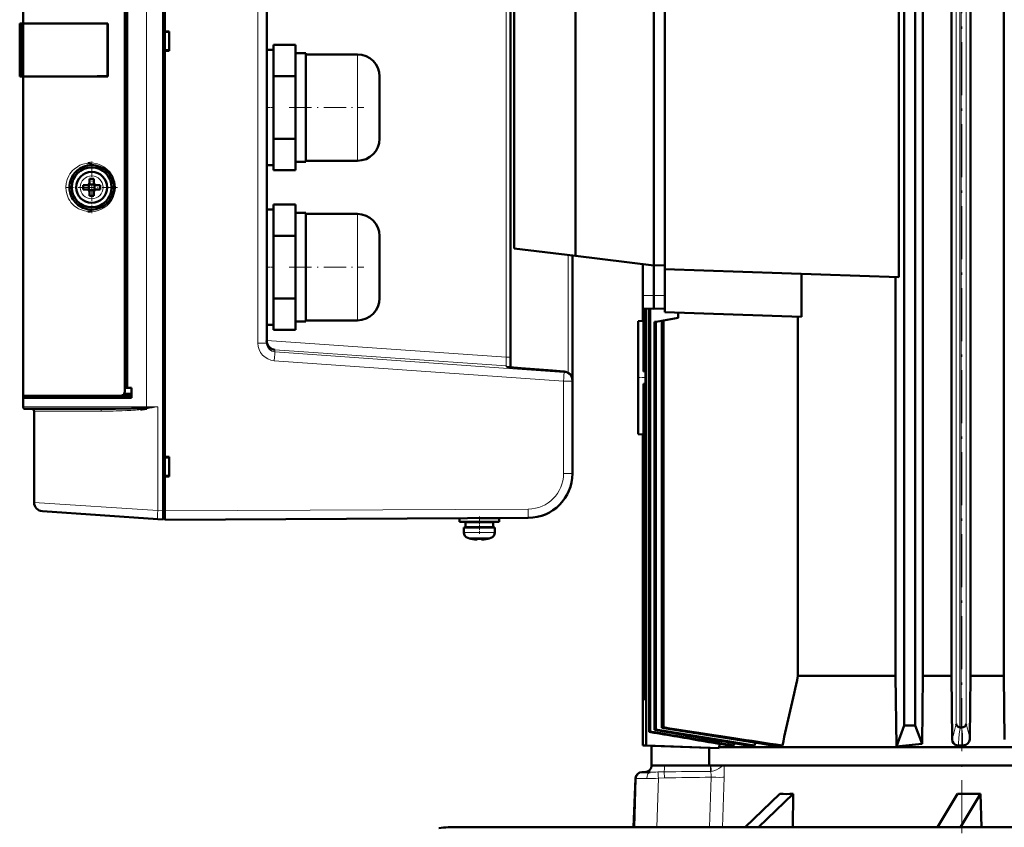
# Model space of a CAD drawing. Extents: x -1976 to 2357, y -1877 to 748.
# Tile 9 of 61: x -1726 to -1504, y 396 to 579. Entities that reach past the tile are written whole.
import ezdxf

# ---------------------------------------------------------------- set-up
doc = ezdxf.new("R2010")
doc.units = 0
doc.linetypes.add('DASHDOT', pattern=[18.5, 12, -3, 0.5, -3])

msp = doc.modelspace()

# ---------------------------------------------------------------- linework, layer by layer
at = {"color": 7, "linetype": 'DASHDOT', "lineweight": 18}
msp.add_line((-1513.17, 394.98), (-1513.17, 680.19), dxfattribs=at)
at = {"color": 7, "lineweight": 50}
for p, q in [((-1693.47, 467.73), (-1693.47, 675.68)), ((-1693.07, 663.5), (-1693.07, 575.91)), ((-1526.18, 419.27), (-1526.18, 657.52)), ((-1523.68, 419.27), (-1523.68, 657.52)), ((-1725.07, 577.7), (-1725.07, 649.7)), ((-1702.07, 494.67), (-1702.07, 648.73)), ((-1702.07, 647.85), (-1702.07, 495.55)), ((-1701.57, 647.87), (-1701.57, 495.54)), ((-1615.07, 502.39), (-1615.07, 641.01)), ((-1521.96, 430.47), (-1521.96, 641.1)), ((-1515.47, 430.47), (-1515.47, 641.1)), ((-1511.23, 430.47), (-1511.23, 641.1)), ((-1503.68, 430.47), (-1503.68, 641.1)), ((-1670.07, 505.58), (-1670.07, 637.83)), ((-1527.41, 520.43), (-1527.41, 629.12)), ((-1580.2, 627.27), (-1580.2, 522.27)), ((-1582.69, 626.47), (-1582.69, 523.07)), ((-1614.19, 526.94), (-1614.19, 622.61)), ((-1600.34, 624.31), (-1600.34, 525.24)), ((-1725.82, 577.7), (-1725.81, 577.7)), ((-1725.82, 565.7), (-1725.82, 577.7)), ((-1725.82, 577.45), (-1725.82, 577.46)), ((-1725.82, 577.44), (-1725.82, 577.45)), ((-1725.81, 577.7), (-1725.78, 577.7)), ((-1725.81, 565.7), (-1725.81, 577.7)), ((-1725.57, 577.7), (-1725.78, 577.7)), ((-1725.57, 577.7), (-1725.57, 565.7)), ((-1725.07, 577.7), (-1725.57, 577.7)), ((-1705.9, 577.7), (-1725.07, 577.7)), ((-1724.77, 577.68), (-1725.07, 577.7)), ((-1725.07, 577.68), (-1725.07, 565.73)), ((-1725.03, 577.68), (-1725.07, 577.68)), ((-1724.65, 577.68), (-1724.72, 577.68)), ((-1724.22, 577.68), (-1724.65, 577.68)), ((-1722.45, 577.67), (-1724.22, 577.68)), ((-1715.36, 577.66), (-1722.45, 577.67)), ((-1705.9, 577.63), (-1706.01, 577.63)), ((-1706.01, 565.77), (-1706.01, 577.63)), ((-1705.9, 577.7), (-1705.9, 565.7)), ((-1693.07, 575.91), (-1692.07, 575.9)), ((-1693.07, 575.91), (-1693.07, 575.77)), ((-1693.07, 575.85), (-1693.07, 571.55)), ((-1693.07, 575.77), (-1692.07, 575.7)), ((-1692.07, 575.9), (-1692.07, 571.5)), ((-1692.07, 571.7), (-1693.07, 571.64)), ((-1693.07, 571.64), (-1693.07, 571.5)), ((-1693.07, 571.5), (-1693.07, 479.91)), ((-1692.07, 571.5), (-1693.07, 571.5)), ((-1670.07, 558.7), (-1670.07, 571.7)), ((-1670.07, 571.7), (-1668.57, 571.7)), ((-1668.57, 572.85), (-1668.57, 571.49)), ((-1663.57, 572.85), (-1668.57, 572.85)), ((-1668.57, 571.49), (-1668.57, 567.14)), ((-1663.57, 569.31), (-1663.57, 572.85)), ((-1661.27, 570.95), (-1663.57, 570.95)), ((-1663.57, 565.78), (-1663.57, 569.31)), ((-1661.27, 558.7), (-1661.27, 570.95)), ((-1649.57, 570.7), (-1661.27, 570.7)), ((-1668.57, 567.14), (-1668.57, 565.78)), ((-1725.82, 565.94), (-1725.82, 565.95)), ((-1725.82, 565.7), (-1725.81, 565.7)), ((-1725.81, 565.7), (-1725.78, 565.7)), ((-1725.8, 565.7), (-1725.78, 565.7)), ((-1725.57, 565.7), (-1725.78, 565.7)), ((-1725.57, 565.7), (-1725.07, 565.7)), ((-1725.07, 565.73), (-1725.04, 565.73)), ((-1725.07, 565.7), (-1724.77, 565.73)), ((-1705.9, 565.7), (-1725.07, 565.7)), ((-1725.07, 493.7), (-1725.07, 565.7)), ((-1724.72, 565.73), (-1724.65, 565.73)), ((-1724.65, 565.73), (-1724.22, 565.73)), ((-1724.22, 565.73), (-1722.45, 565.73)), ((-1722.45, 565.73), (-1721.47, 565.73)), ((-1718.97, 565.74), (-1716.73, 565.74)), ((-1714.35, 565.74), (-1710.81, 565.75)), ((-1708.35, 565.76), (-1705.9, 565.77)), ((-1706.01, 565.77), (-1705.9, 565.77)), ((-1668.57, 563.05), (-1668.57, 565.78)), ((-1668.57, 565.78), (-1663.57, 565.78)), ((-1663.57, 558.7), (-1663.57, 565.78)), ((-1644.57, 565.7), (-1644.57, 558.74)), ((-1668.57, 563.05), (-1668.57, 558.7)), ((-1670.07, 545.7), (-1670.07, 558.7)), ((-1668.57, 558.7), (-1668.57, 554.35)), ((-1663.57, 551.63), (-1663.57, 558.7)), ((-1661.27, 546.45), (-1661.27, 558.7)), ((-1644.57, 558.74), (-1644.57, 558.7)), ((-1644.57, 558.7), (-1644.57, 551.7)), ((-1668.57, 551.63), (-1668.57, 554.35)), ((-1668.57, 550.27), (-1668.57, 551.63)), ((-1668.57, 551.63), (-1663.57, 551.63)), ((-1663.57, 548.09), (-1663.57, 551.63)), ((-1668.57, 550.27), (-1668.57, 545.92)), ((-1663.57, 544.56), (-1663.57, 548.09)), ((-1668.57, 545.7), (-1670.07, 545.7)), ((-1668.57, 544.56), (-1668.57, 545.92)), ((-1668.57, 544.56), (-1663.57, 544.56)), ((-1663.57, 546.45), (-1661.27, 546.45)), ((-1661.27, 546.7), (-1649.57, 546.7)), ((-1710.07, 542.62), (-1710.07, 541.7)), ((-1709.07, 542.62), (-1709.07, 541.7)), ((-1706.2, 544.39), (-1706.16, 544.35)), ((-1710.57, 541.2), (-1711.5, 541.2)), ((-1710.57, 540.2), (-1711.5, 540.2)), ((-1710.21, 541.34), (-1710.22, 541.35)), ((-1710.21, 540.07), (-1710.22, 540.06)), ((-1708.94, 541.34), (-1710.21, 541.34)), ((-1710.21, 540.07), (-1710.21, 541.34)), ((-1708.94, 540.07), (-1710.21, 540.07)), ((-1708.93, 541.35), (-1708.94, 541.34)), ((-1708.94, 541.34), (-1708.94, 540.07)), ((-1708.94, 540.07), (-1708.93, 540.06)), ((-1708.57, 541.2), (-1707.65, 541.2)), ((-1707.65, 540.2), (-1708.57, 540.2)), ((-1710.07, 538.78), (-1710.07, 539.7)), ((-1709.07, 538.78), (-1709.07, 539.7)), ((-1670.07, 522.7), (-1670.07, 535.7)), ((-1670.07, 535.7), (-1668.57, 535.7)), ((-1668.57, 536.85), (-1668.57, 535.49)), ((-1663.57, 536.85), (-1668.57, 536.85)), ((-1663.57, 533.31), (-1663.57, 536.85)), ((-1668.57, 535.49), (-1668.57, 531.14)), ((-1661.27, 534.95), (-1663.57, 534.95)), ((-1661.27, 522.7), (-1661.27, 534.95)), ((-1649.57, 534.7), (-1661.27, 534.7)), ((-1663.57, 529.78), (-1663.57, 533.31)), ((-1668.57, 531.14), (-1668.57, 529.78)), ((-1668.57, 527.05), (-1668.57, 529.78)), ((-1668.57, 529.78), (-1663.57, 529.78)), ((-1663.57, 522.7), (-1663.57, 529.78)), ((-1644.57, 529.7), (-1644.57, 522.74)), ((-1668.57, 527.05), (-1668.57, 522.7)), ((-1614.19, 526.94), (-1600.34, 525.24)), ((-1601.07, 497.17), (-1601.07, 525.33)), ((-1582.69, 523.07), (-1600.34, 525.24)), ((-1670.07, 509.7), (-1670.07, 522.7)), ((-1668.57, 522.7), (-1668.57, 518.35)), ((-1663.57, 515.63), (-1663.57, 522.7)), ((-1661.27, 510.45), (-1661.27, 522.7)), ((-1644.57, 522.74), (-1644.57, 522.7)), ((-1644.57, 522.7), (-1644.57, 515.7)), ((-1585.19, 516.31), (-1585.19, 523.38)), ((-1580.2, 523.14), (-1582.69, 523.07)), ((-1582.69, 516.27), (-1582.69, 523.07)), ((-1527.41, 520.43), (-1580.2, 522.27)), ((-1580.19, 522.27), (-1580.19, 521.61)), ((-1580.2, 521.61), (-1580.2, 512.56)), ((-1580.19, 521.61), (-1580.2, 521.61)), ((-1549.32, 521.2), (-1549.32, 511.49)), ((-1528.15, 430.47), (-1528.15, 520.46)), ((-1668.57, 515.63), (-1668.57, 518.35)), ((-1668.57, 514.27), (-1668.57, 515.63)), ((-1668.57, 515.63), (-1663.57, 515.63)), ((-1663.57, 512.09), (-1663.57, 515.63)), ((-1585.19, 513.34), (-1585.19, 516.31)), ((-1582.69, 513.27), (-1582.69, 516.27)), ((-1668.57, 514.27), (-1668.57, 509.92)), ((-1663.57, 508.56), (-1663.57, 512.09)), ((-1585.19, 510.52), (-1585.19, 513.34)), ((-1585.19, 513.34), (-1582.69, 513.27)), ((-1585.19, 513.34), (-1585.19, 510.57)), ((-1585.05, 513.34), (-1585.05, 505.06)), ((-1584.99, 513.33), (-1584.99, 499.18)), ((-1584.58, 513.32), (-1584.58, 425.27)), ((-1584.45, 513.32), (-1584.45, 414.77)), ((-1583.75, 513.3), (-1583.75, 417.88)), ((-1583.55, 513.3), (-1583.55, 417.94)), ((-1580.2, 513.34), (-1582.69, 513.27)), ((-1580.5, 510.69), (-1577.19, 511.27)), ((-1549.32, 511.49), (-1580.2, 512.56)), ((-1577.19, 512.46), (-1577.19, 511.27)), ((-1550.15, 511.51), (-1550.15, 430.47)), ((-1668.57, 509.7), (-1670.07, 509.7)), ((-1668.57, 508.56), (-1668.57, 509.92)), ((-1663.57, 510.45), (-1661.27, 510.45)), ((-1661.27, 510.7), (-1649.57, 510.7)), ((-1585.19, 510.57), (-1586.19, 510.52)), ((-1586.19, 510.52), (-1586.19, 485.02)), ((-1585.19, 510.52), (-1585.19, 510.57)), ((-1585.05, 510.53), (-1585.19, 510.52)), ((-1582.53, 510.33), (-1582.25, 510.38)), ((-1582.53, 510.33), (-1582.53, 418.28)), ((-1582.25, 510.38), (-1580.87, 510.62)), ((-1582.25, 510.38), (-1582.25, 418.36)), ((-1580.87, 510.62), (-1580.5, 510.69)), ((-1580.87, 510.62), (-1580.87, 418.77)), ((-1580.5, 510.69), (-1580.5, 418.88)), ((-1668.57, 508.56), (-1663.57, 508.56)), ((-1615.07, 500.11), (-1615.07, 502.39)), ((-1602.93, 499.16), (-1605.58, 499.35)), ((-1584.99, 499.18), (-1584.58, 499.21)), ((-1601.07, 496.97), (-1601.07, 497.17)), ((-1601.07, 476.13), (-1601.07, 496.97)), ((-1584.99, 496.37), (-1584.99, 425.27)), ((-1584.58, 496.34), (-1584.99, 496.37)), ((-1725.07, 493.2), (-1725.07, 493.7)), ((-1703.02, 493.7), (-1725.07, 493.7)), ((-1724.77, 493.2), (-1724.77, 493.7)), ((-1724.77, 493.7), (-1724.6, 493.7)), ((-1703.01, 493.7), (-1700.57, 493.7)), ((-1702.25, 494.1), (-1700.57, 494.15)), ((-1702.07, 495.55), (-1701.57, 495.54)), ((-1700.57, 495.5), (-1702.07, 495.5)), ((-1701.57, 495.54), (-1700.57, 495.5)), ((-1700.57, 493.2), (-1700.57, 495.5)), ((-1725.07, 491.2), (-1725.07, 493.2)), ((-1725.07, 493.2), (-1700.57, 493.2)), ((-1724.57, 490.7), (-1707.68, 490.7)), ((-1723.07, 490.7), (-1723.07, 490.7)), ((-1722.57, 490.2), (-1722.57, 469.63)), ((-1697.54, 490.96), (-1697.15, 490.99)), ((-1697.53, 490.95), (-1697.16, 490.98)), ((-1697.48, 490.7), (-1697.49, 490.7)), ((-1697.3, 490.73), (-1697.48, 490.7)), ((-1697.11, 490.72), (-1697.48, 490.7)), ((-1697.28, 490.73), (-1697.3, 490.73)), ((-1697.12, 490.76), (-1697.28, 490.73)), ((-1585.05, 490.49), (-1585.05, 436.77)), ((-1586.19, 485.02), (-1585.19, 484.98)), ((-1585.19, 485.03), (-1585.19, 436.77)), ((-1585.19, 485.03), (-1585.19, 484.98)), ((-1585.05, 485.02), (-1585.19, 485.03)), ((-1585.19, 484.98), (-1585.19, 414.77)), ((-1693.07, 479.91), (-1692.07, 479.9)), ((-1693.07, 479.91), (-1693.07, 479.77)), ((-1693.07, 479.85), (-1693.07, 475.55)), ((-1693.07, 479.77), (-1692.07, 479.7)), ((-1692.07, 479.9), (-1692.07, 475.5)), ((-1692.07, 475.7), (-1693.07, 475.64)), ((-1693.07, 475.64), (-1693.07, 475.5)), ((-1692.07, 475.5), (-1693.07, 475.5)), ((-1693.07, 475.5), (-1693.07, 467.7)), ((-1694.67, 465.81), (-1720.71, 467.64)), ((-1693.47, 467.73), (-1693.47, 465.73)), ((-1693.47, 465.73), (-1694.67, 465.81)), ((-1693.47, 466), (-1693.07, 466)), ((-1611.02, 466.13), (-1693.07, 465.7)), ((-1626.57, 466.05), (-1626.57, 465.27)), ((-1626.57, 465.27), (-1626.57, 466.05)), ((-1622.07, 465.27), (-1626.57, 465.27)), ((-1625.22, 465.17), (-1625.22, 464.07)), ((-1622.07, 465.17), (-1625.22, 465.17)), ((-1625.22, 465.17), (-1625.22, 464.07)), ((-1624.07, 465.27), (-1624.07, 465.17)), ((-1624.07, 465.27), (-1624.07, 465.17)), ((-1617.57, 465.27), (-1622.07, 465.27)), ((-1618.92, 465.17), (-1622.07, 465.17)), ((-1617.57, 466.07), (-1622.01, 466.07)), ((-1620.07, 466.07), (-1620.07, 466.08)), ((-1620.07, 465.17), (-1620.07, 465.27)), ((-1618.92, 464.07), (-1618.92, 465.17)), ((-1617.57, 465.27), (-1617.57, 466.07)), ((-1625.57, 463.97), (-1625.57, 462.85)), ((-1625.57, 463.97), (-1622.07, 463.97)), ((-1625.57, 462.85), (-1625.57, 463.97)), ((-1622.07, 464.07), (-1625.22, 464.07)), ((-1624.07, 464.07), (-1624.07, 463.97)), ((-1624.07, 464.07), (-1624.07, 463.97)), ((-1618.92, 464.07), (-1622.07, 464.07)), ((-1622.07, 463.97), (-1618.57, 463.97)), ((-1620.07, 463.97), (-1620.07, 464.07)), ((-1618.57, 462.85), (-1618.57, 463.97)), ((-1624, 461.43), (-1623.99, 461.45)), ((-1622.57, 461.45), (-1622.57, 461.29)), ((-1621.57, 461.45), (-1621.57, 461.29)), ((-1621.36, 461.27), (-1621.35, 461.27)), ((-1620.15, 461.45), (-1620.14, 461.43)), ((-1585.05, 436.78), (-1585.19, 436.77)), ((-1585.05, 436.78), (-1585.19, 436.77)), ((-1585.05, 436.77), (-1585.19, 436.77)), ((-1550.15, 430.47), (-1528.15, 430.47)), ((-1528.15, 430.47), (-1527.94, 414.55)), ((-1521.96, 430.47), (-1522.14, 415.15)), ((-1521.96, 430.47), (-1515.47, 430.47)), ((-1515.47, 430.47), (-1515.36, 416.12)), ((-1511.33, 416.37), (-1511.23, 430.47)), ((-1511.23, 430.47), (-1503.68, 430.47)), ((-1503.68, 430.47), (-1503.57, 416.14)), ((-1584.99, 425.27), (-1584.58, 425.29)), ((-1584.58, 425.27), (-1584.99, 425.27)), ((-1583.65, 417.91), (-1583.75, 417.88)), ((-1583.55, 417.94), (-1583.65, 417.91)), ((-1582.25, 418.36), (-1582.53, 418.28)), ((-1580.5, 418.88), (-1580.87, 418.77)), ((-1527.94, 414.55), (-1526.18, 419.27)), ((-1526.18, 419.27), (-1523.68, 419.27)), ((-1523.68, 419.27), (-1522.14, 415.15)), ((-1513.47, 418.83), (-1513.48, 418.83)), ((-1513.34, 418.83), (-1513.47, 418.83)), ((-1513.34, 418.83), (-1513.27, 418.82)), ((-1584.45, 414.77), (-1585.19, 414.77)), ((-1585.19, 414.77), (-1583.19, 414.7)), ((-1567.95, 414.2), (-1584.45, 414.77)), ((-1570.19, 414.26), (-1583.19, 414.71)), ((-1583.19, 414.71), (-1583.19, 410.27)), ((-1567.95, 414.2), (-1570.19, 414.26)), ((-1570.19, 410.27), (-1570.19, 414.26)), ((-1567.95, 414.41), (-1567.81, 415.14)), ((-1567.95, 414.41), (-1479.39, 414.41)), ((-1567.95, 414.2), (-1567.95, 414.41)), ((-1565.74, 414.79), (-1564.63, 414.79)), ((-1564.53, 415.27), (-1564.63, 414.79)), ((-1564.53, 415.27), (-1564.63, 414.79)), ((-1561.6, 414.79), (-1559.97, 414.79)), ((-1559.84, 415.39), (-1559.97, 414.79)), ((-1559.84, 415.39), (-1559.97, 414.79)), ((-1558.12, 415.12), (-1556.01, 414.79)), ((-1556.01, 414.79), (-1553.68, 414.79)), ((-1513.97, 414.79), (-1512.93, 414.79)), ((-1570.19, 410.27), (-1583.19, 410.27)), ((-1583.19, 410.27), (-1583.19, 410.22)), ((-1570.19, 410.27), (-1465.64, 410.27)), ((-1586.86, 407.33), (-1587.24, 396.32)), ((-1585.15, 408.77), (-1585.36, 408.77)), ((-1583.5, 408.77), (-1585.15, 408.77)), ((-1554.27, 403.87), (-1562.06, 396.32)), ((-1551.27, 403.87), (-1559.06, 396.32)), ((-1551.27, 403.87), (-1551.3, 396.32)), ((-1514.13, 403.87), (-1518.62, 396.33)), ((-1508.93, 403.87), (-1513.43, 396.33)), ((-1508.93, 403.87), (-1508.72, 396.32)), ((-1629.12, 396.33), (-1608.85, 396.33)), ((-1296.05, 396.33), (-1608.85, 396.33))]:
    msp.add_line(p, q, dxfattribs=at)
at = {"color": 7, "lineweight": 18}
for p, q in [((-1514.44, 419.69), (-1514.44, 656.39)), ((-1513.61, 536.27), (-1513.61, 656.38)), ((-1513.34, 536.27), (-1513.34, 656.38)), ((-1512.17, 419.67), (-1512.17, 656.43)), ((-1697.17, 491.2), (-1697.17, 652.2)), ((-1616, 641.01), (-1616, 502.39)), ((-1672.06, 505.58), (-1672.06, 637.83)), ((-1725.78, 577.7), (-1725.78, 565.7)), ((-1649.57, 570.7), (-1649.57, 558.76)), ((-1649.57, 558.76), (-1649.57, 558.7)), ((-1649.57, 558.7), (-1649.57, 546.7)), ((-1709.55, 543.27), (-1709.57, 543.27)), ((-1712.15, 540.73), (-1712.15, 540.7)), ((-1707, 540.68), (-1707, 540.7)), ((-1709.6, 538.13), (-1709.57, 538.13)), ((-1513.61, 418.85), (-1513.61, 536.27)), ((-1513.34, 418.83), (-1513.34, 536.27)), ((-1649.57, 534.7), (-1649.57, 522.76)), ((-1602.02, 525.45), (-1602.02, 498.87)), ((-1649.57, 522.76), (-1649.57, 522.7)), ((-1649.57, 522.7), (-1649.57, 510.7)), ((-1585.19, 516.31), (-1582.69, 516.27)), ((-1580.2, 516.31), (-1582.69, 516.27)), ((-1672.06, 505.58), (-1670.07, 505.58)), ((-1616, 502.39), (-1670.07, 506.17)), ((-1668.22, 503.58), (-1668.28, 503.59)), ((-1668.22, 504.05), (-1616, 500.4)), ((-1668.22, 503.58), (-1668.22, 504.05)), ((-1602.93, 498.96), (-1668.22, 503.58)), ((-1615.07, 502.39), (-1616, 502.39)), ((-1603.06, 496.97), (-1668.35, 501.59)), ((-1616, 500.4), (-1616, 500.23)), ((-1605.58, 499.35), (-1602.93, 499.16)), ((-1602.93, 499.16), (-1602.93, 498.96)), ((-1603.06, 496.97), (-1603.06, 476.13)), ((-1601.07, 496.97), (-1603.06, 496.97)), ((-1697.17, 491.2), (-1725.07, 491.2)), ((-1697.17, 491.2), (-1694.67, 491.2)), ((-1694.67, 467.81), (-1694.67, 491.2)), ((-1722.57, 490.2), (-1707.44, 490.2)), ((-1601.07, 476.13), (-1603.06, 476.13)), ((-1722.57, 469.63), (-1694.67, 467.81)), ((-1694.67, 467.81), (-1693.47, 467.73)), ((-1693.07, 467.7), (-1693.47, 467.7)), ((-1693.07, 467.7), (-1611.02, 468.13)), ((-1611.02, 466.13), (-1611.02, 466.13)), ((-1625.57, 462.85), (-1625.57, 462.85)), ((-1622.07, 462.85), (-1625.57, 462.85)), ((-1622.04, 462.85), (-1622.07, 462.85)), ((-1618.57, 462.85), (-1622.04, 462.85)), ((-1624.64, 461.6), (-1624.64, 461.6)), ((-1622.07, 461.6), (-1624.64, 461.6)), ((-1622.05, 461.6), (-1622.07, 461.6)), ((-1619.5, 461.6), (-1622.05, 461.6)), ((-1514.97, 417.55), (-1514.44, 419.69)), ((-1512.11, 419.4), (-1512.17, 419.67)), ((-1511.61, 417.42), (-1512.11, 419.4)), ((-1580.29, 410.27), (-1580.29, 410.22)), ((-1569.88, 410.22), (-1580.29, 410.22)), ((-1569.79, 410.22), (-1569.88, 410.22)), ((-1569.79, 410.27), (-1569.79, 410.22)), ((-1587.01, 396.33), (-1586.65, 407.33)), ((-1586.65, 407.33), (-1586.86, 407.33)), ((-1582.02, 396.33), (-1581.66, 407.4)), ((-1580.31, 407.47), (-1581.66, 407.4)), ((-1580.31, 407.47), (-1580.33, 408.85)), ((-1569.78, 407.62), (-1570.12, 396.32)), ((-1566.81, 407.62), (-1567.15, 396.32)), ((-1629.12, 396.14), (-1629.12, 396.33))]:
    msp.add_line(p, q, dxfattribs=at)
at = {"color": 7, "linetype": 'DASHDOT', "lineweight": 18, "ltscale": 0.045016}
for p, q in [((-1668.42, 558.7), (-1670.22, 558.7)), ((-1668.42, 522.7), (-1670.22, 522.7))]:
    msp.add_line(p, q, dxfattribs=at)
at = {"color": 7, "linetype": 'DASHDOT', "lineweight": 18, "ltscale": 0.419998}
for p, q in [((-1664.97, 558.7), (-1648.17, 558.7)), ((-1664.97, 522.7), (-1648.17, 522.7))]:
    msp.add_line(p, q, dxfattribs=at)
at = {"color": 7, "linetype": 'DASHDOT', "lineweight": 18, "ltscale": 0.292502}
for p, q in [((-1709.57, 546.55), (-1709.57, 534.85)), ((-1703.72, 540.7), (-1715.42, 540.7))]:
    msp.add_line(p, q, dxfattribs=at)
at = {"color": 7, "linetype": 'DASHDOT', "lineweight": 18, "ltscale": 0.048334}
msp.add_line((-1586.35, 497.77), (-1584.41, 497.77), dxfattribs=at)
at = {"color": 7, "linetype": 'DASHDOT', "lineweight": 18, "ltscale": 0.012015}
msp.add_line((-1693.03, 467.7), (-1693.51, 467.7), dxfattribs=at)
at = {"color": 7, "linetype": 'DASHDOT', "lineweight": 18, "ltscale": 0.097174}
msp.add_line((-1622.07, 466.41), (-1622.07, 462.52), dxfattribs=at)
at = {"color": 7, "linetype": 'DASHDOT', "lineweight": 18, "ltscale": 0.023302}
msp.add_line((-1622.07, 466.13), (-1622.07, 465.2), dxfattribs=at)
at = {"color": 7, "linetype": 'DASHDOT', "lineweight": 18, "ltscale": 0.033014}
msp.add_line((-1622.07, 465.28), (-1622.07, 463.96), dxfattribs=at)
at = {"color": 7, "linetype": 'DASHDOT', "lineweight": 18, "ltscale": 0.000706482}
msp.add_line((-1623.07, 461.27), (-1623.07, 461.3), dxfattribs=at)
at = {"color": 7, "linetype": 'DASHDOT', "lineweight": 18, "ltscale": 0.000941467}
msp.add_line((-1623.07, 461.3), (-1623.07, 461.26), dxfattribs=at)
at = {"color": 7, "linetype": 'DASHDOT', "lineweight": 18, "ltscale": 0.000926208}
msp.add_line((-1621.07, 461.26), (-1621.07, 461.3), dxfattribs=at)
at = {"color": 7, "linetype": 'DASHDOT', "lineweight": 18, "ltscale": 0.000782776}
msp.add_line((-1621.07, 461.3), (-1621.07, 461.27), dxfattribs=at)
at = {"color": 7, "lineweight": 50}
for points in [[(-1706.01, 577.63), (-1718.51, 577.67), (-1725.03, 577.68)], [(-1705.9, 577.63), (-1715.32, 577.66), (-1722.86, 577.68), (-1724.72, 577.68)], [(-1725.04, 565.73), (-1718.09, 565.74), (-1706.01, 565.77)], [(-1724.77, 565.73), (-1724.76, 565.73), (-1724.14, 565.73), (-1718.75, 565.74), (-1705.9, 565.77)], [(-1710.43, 546.17), (-1710.01, 546.2), (-1709.82, 546.2)], [(-1709.82, 535.2), (-1710.37, 535.23), (-1710.43, 535.24)], [(-1669.32, 504.5), (-1669.6, 504.77), (-1669.83, 505.11), (-1669.99, 505.5), (-1670.05, 505.78), (-1670.07, 506.07)], [(-1605.58, 499.35), (-1612.6, 499.89), (-1615.19, 500.12), (-1615.83, 500.2)], [(-1703.02, 493.7), (-1702.8, 493.73), (-1702.59, 493.8), (-1702.4, 493.93), (-1702.25, 494.1), (-1702.14, 494.31), (-1702.07, 494.67)], [(-1707.68, 490.7), (-1704.19, 490.73), (-1700.62, 490.81), (-1698.56, 490.89), (-1697.53, 490.95)], [(-1622.57, 461.29), (-1622.57, 461.29), (-1622.57, 461.29), (-1622.58, 461.28), (-1622.6, 461.28), (-1622.66, 461.27), (-1623.07, 461.29)], [(-1621.57, 461.29), (-1621.57, 461.29), (-1621.57, 461.29), (-1621.56, 461.28), (-1621.54, 461.28), (-1621.48, 461.27), (-1621.07, 461.29)], [(-1621.57, 461.29), (-1621.57, 461.29), (-1621.57, 461.29), (-1621.56, 461.29), (-1621.55, 461.28), (-1621.52, 461.28)], [(-1621.57, 461.29), (-1621.57, 461.29), (-1621.56, 461.29), (-1621.56, 461.28), (-1621.54, 461.28), (-1621.49, 461.27), (-1621.34, 461.27), (-1621.07, 461.29)], [(-1621.57, 461.29), (-1621.57, 461.29), (-1621.57, 461.29), (-1621.56, 461.29), (-1621.55, 461.28), (-1621.52, 461.28)], [(-1513.61, 418.85), (-1513.96, 418.97), (-1514.22, 419.18), (-1514.36, 419.37), (-1514.44, 419.69)], [(-1513.27, 418.82), (-1512.85, 418.88), (-1512.49, 419.07), (-1512.26, 419.35), (-1512.17, 419.67)], [(-1515.36, 416.12), (-1515.28, 415.68), (-1515.08, 415.3), (-1514.76, 415.02), (-1514.39, 414.85), (-1513.97, 414.79)], [(-1512.93, 414.79), (-1512.58, 414.83), (-1512.24, 414.96), (-1511.83, 415.24), (-1511.66, 415.44), (-1511.52, 415.65), (-1511.42, 415.88), (-1511.35, 416.13), (-1511.33, 416.37)]]:
    msp.add_lwpolyline(points, dxfattribs=at)
at = {"color": 7, "lineweight": 18}
for points in [[(-1713.5, 536.56), (-1713.9, 536.93), (-1714.24, 537.32), (-1714.53, 537.73), (-1714.77, 538.14), (-1715.14, 538.98), (-1715.35, 539.85), (-1715.41, 540.73), (-1715.34, 541.6), (-1715.12, 542.47), (-1714.75, 543.31), (-1714.5, 543.73), (-1714.21, 544.12), (-1713.88, 544.49), (-1713.5, 544.84)], [(-1713.5, 544.84), (-1712.78, 545.37), (-1712.21, 545.68), (-1711.56, 545.93), (-1710.84, 546.11), (-1710.43, 546.17)], [(-1709.82, 546.2), (-1709.06, 546.15), (-1708.29, 545.99), (-1707.54, 545.72), (-1706.82, 545.34), (-1706.12, 544.83)], [(-1706.12, 544.83), (-1705.48, 544.17), (-1704.95, 543.41), (-1704.74, 542.99), (-1704.56, 542.56), (-1704.37, 541.96), (-1704.26, 541.34), (-1704.23, 540.7)], [(-1704.23, 540.7), (-1704.29, 539.91), (-1704.46, 539.14), (-1704.74, 538.4), (-1705.12, 537.73), (-1705.58, 537.11), (-1706.12, 536.57)], [(-1710.43, 535.24), (-1711.21, 535.37), (-1711.9, 535.6), (-1712.51, 535.88), (-1712.8, 536.04), (-1713.5, 536.56)], [(-1706.12, 536.57), (-1706.81, 536.07), (-1707.54, 535.68), (-1708.31, 535.41), (-1708.88, 535.28), (-1709.82, 535.2)], [(-1616, 502.39), (-1615.98, 500.98), (-1615.98, 500.53), (-1615.99, 500.42), (-1616, 500.4), (-1616, 500.4), (-1616, 500.4)], [(-1616, 500.23), (-1616, 500.23), (-1616, 500.23), (-1615.99, 500.22), (-1615.93, 500.21), (-1615.1, 500.11), (-1610.85, 499.75), (-1605.58, 499.35)], [(-1707.68, 490.7), (-1707.64, 490.7), (-1707.56, 490.63), (-1707.51, 490.56)], [(-1513.84, 416.34), (-1513.77, 417.34), (-1513.59, 418.35), (-1513.48, 418.83)], [(-1512.93, 414.79), (-1513.03, 415.58), (-1513.02, 416.38), (-1513.02, 417.19), (-1513.1, 418.01), (-1513.27, 418.82)], [(-1513.97, 414.79), (-1513.9, 415.3), (-1513.84, 416.34)], [(-1580.29, 410.22), (-1582.2, 410.2), (-1583.15, 410.21), (-1583.18, 410.22), (-1583.19, 410.22), (-1583.19, 410.22), (-1583.19, 410.22)], [(-1569.79, 410.22), (-1569.75, 409.29), (-1569.74, 408.93)], [(-1569.74, 408.93), (-1569.11, 409.05), (-1568.52, 409.26), (-1567.98, 409.56), (-1567.57, 409.9), (-1567.23, 410.27)], [(-1584.28, 407.35), (-1586.2, 407.34), (-1586.57, 407.33), (-1586.65, 407.33)], [(-1584.28, 407.35), (-1584.22, 407.89), (-1584.14, 408.14), (-1584.04, 408.37), (-1583.89, 408.57), (-1583.72, 408.71), (-1583.5, 408.77)], [(-1569.78, 407.62), (-1569.76, 408.34), (-1569.8, 408.62), (-1569.9, 408.92)]]:
    msp.add_lwpolyline(points, dxfattribs=at)
at = {"color": 7, "lineweight": 50}
msp.add_circle((-1709.57, 540.7), 4.5, dxfattribs=at)
for centre, radius, start, end in [((-1717.46, -1531.54), 2109.2, 89.68608, 89.943), ((-1649.57, 565.7), 5, 0, 90), ((-1649.57, 551.7), 5, 270, 360), ((-1709.57, 540.7), 5, 90, 180.0007), ((-1709.57, 540.7), 5, 113.356, 152.5217), ((-1709.57, 540.7), 5, 47.5244, 90.0022), ((-1709.57, 540.7), 3.5, 180, 90), ((-1709.57, 540.7), 3.5, 90, 180), ((-1709.57, 525.49), 17.14, 89.9996, 91.6715), ((-1709.57, 525.53), 17.1, 88.3267, 90.0022), ((-1709.57, 540.7), 5, 313.1317, 46.8741), ((-1709.56, 540.7), 5.02, 180.0207, 189.2982), ((-1694.37, 540.7), 17.13, 178.3286, 181.6729), ((-1710.57, 541.7), 0.5, 270, 360), ((-1710.57, 539.7), 0.5, 0, 90), ((-1708.57, 541.7), 0.5, 180, 270), ((-1708.57, 539.7), 0.5, 90, 180), ((-1724.75, 540.7), 17.1, 359.9978, 1.6733), ((-1724.75, 540.7), 17.1, 358.3267, 0.0022), ((-1709.57, 540.7), 5, 189.3095, 207.185), ((-1709.57, 540.7), 5, 207.1866, 246.6173), ((-1709.57, 555.91), 17.14, 268.3285, 270.0004), ((-1709.57, 555.87), 17.1, 269.9978, 271.6733), ((-1709.57, 540.7), 5, 246.6202, 270), ((-1709.57, 540.7), 5, 269.997, 313.1347), ((-1649.57, 529.7), 5, 0, 90), ((-1649.57, 515.7), 5, 270, 360), ((-1668.05, 506.07), 2.03, 180.0999, 230.9395), ((-1668.03, 506.09), 2.05, 230.8485, 264.7818), ((-1988.29, 497.77), 403.31, 0.2007, 1.0358), ((-1603.07, 497.17), 2, 0.0033, 85.9081), ((-1988.34, 497.78), 403.36, 358.9643, 359.7993), ((-1724.57, 491.2), 0.5, 180, 270), ((-1723.07, 490.2), 0.5, 0, 90), ((-1701.13, 516.07), 25.62, 275.8131, 278.1808), ((-1700.33, 490.34), 2.86, 7.2451, 12.5188), ((-1697.95, 498.57), 7.63, 273.1806, 275.9412), ((-1700.29, 490.31), 2.83, 8.0097, 13.1394), ((-1700.14, 490.34), 2.68, 8.273, 13.2502), ((-1700.18, 490.26), 3.1, 9.2674, 13.4387), ((-1700.3, 490.26), 3.23, 8.2214, 12.9534), ((-1611.07, 476.13), 10, 270.3, 360), ((-1720.57, 469.63), 2, 180, 266), ((-1611.05, 476.06), 9.93, 287.9972, 293.2397), ((-1624.27, 462.85), 1.3, 180, 253.3985), ((-1624.27, 462.85), 1.3, 180, 253.3985), ((-1619.87, 462.85), 1.3, 286.6016, 360), ((-1622.07, 470.22), 9, 253.3985, 257.6222), ((-1622.07, 470.22), 9, 253.3985, 257.6222), ((-1622.07, 470.22), 8.99, 257.6503, 263.6107), ((-1622.07, 470.23), 8.99, 257.6508, 263.6103), ((-1622.07, 470.23), 8.99, 257.6508, 263.6103), ((-1622.07, 470.22), 8.99, 257.6503, 263.6107), ((-1622.7, 464.27), 3, 262.8216, 270.4777), ((-1622.62, 465.31), 4.04, 263.5096, 266.832), ((-1622.07, 471.34), 9.9, 267.1057, 270.0002), ((-1622.07, 471.34), 9.9, 267.1057, 270.0002), ((-1622.07, 471.34), 9.9, 267.1057, 270.0002), ((-1622.07, 471.34), 9.9, 267.1057, 270.0002), ((-1622.07, 471.34), 9.9, 270.0001, 272.894), ((-1622.07, 471.34), 9.9, 270.0001, 272.894), ((-1622.07, 471.34), 9.9, 270.0001, 272.894), ((-1622.07, 471.34), 9.91, 270.0003, 272.1725), ((-1621.51, 465.07), 3.8, 272.2735, 276.5826), ((-1621.51, 465.03), 3.76, 272.7955, 275.6591), ((-1622.07, 470.22), 8.99, 276.3893, 282.3497), ((-1622.07, 470.22), 8.99, 276.3893, 282.3497), ((-1622.07, 470.22), 8.99, 276.3893, 282.3497), ((-1622.07, 470.22), 9, 282.3778, 286.6016), ((4750.99, -995.22), 6460.41, 167.250979, 167.393552), ((644.06, 13358.3), 13130.8, 260.231782, 260.311511), ((-440.36, 7213.17), 6890.72, 260.450293, 260.609765), ((-442.81, 7190.59), 6867.55, 260.447172, 260.624176), ((-895.88, 4624.13), 4261.41, 260.73112, 261.03455), ((-875.17, 4738.83), 4377.31, 260.72243, 261.02413), ((-1069.16, 3677.23), 3298.23, 261.08109, 261.36041), ((-1513.44, 419.82), 0.989, 260.1077, 267.2993), ((-1189.11, 2888.69), 2500.62, 261.36352, 261.61688), ((-1479.27, -27.3), 444.52, 95.5348, 96.2863), ((-1584.69, 410.27), 1.5, 270, 358), ((-1585.36, 407.27), 1.5, 90, 178), ((-1552.78, 436.44), 32.61, 267.3785, 272.6521), ((-1511.53, 501.64), 97.8, 268.4807, 271.5252), ((-1629.12, 387.08), 9.25, 90.0004, 102.9992)]:
    msp.add_arc(centre, radius, start, end, dxfattribs=at)
at = {"color": 7, "lineweight": 18}
for centre, radius, start, end in [((-1708.86, 546.2), 0.961, 179.8265, 191.8802), ((-1709.57, 540.7), 2.57, 90, 179.4706), ((-1709.57, 540.7), 2.57, 0, 89.4706), ((-1709.57, 540.7), 2.57, 180, 269.4706), ((-1709.57, 540.7), 2.57, 270, 359.4706), ((-1708.86, 535.21), 0.961, 168.1286, 180.181), ((-1668.06, 505.58), 4, 180.0186, 265.9289), ((-1668.07, 505.58), 2, 179.9999, 191.8102), ((-1668.07, 505.58), 2, 191.8041, 264.0682), ((-1603.07, 497.17), 2, 0.0043, 85.9284), ((-1727.8, 850.36), 360.68, 274.8721, 275.2702), ((-1729.34, 676.08), 188.1, 279.8623, 280.6212), ((-1708.26, 490.22), 0.824, 358.7147, 24.0777), ((-1707.33, 608.3), 118.1, 269.9511, 272.5997), ((-1705.39, 563.25), 73.01, 272.678, 273.6808), ((-1705.06, 558.19), 67.94, 273.678, 274.8562), ((-1702.99, 533.57), 43.22, 274.8832, 275.9146), ((-1611.06, 476.13), 8, 270.2986, 0.0015), ((-1480.98, 407.54), 35.43, 163.5824, 165.9923), ((-1531.5, 411.62), 20.72, 13.2515, 16.2499), ((-1570.02, 412.06), 3.14, 272.1362, 275.0701), ((-1569.93, 419.13), 8.9, 270.8572, 276.1278), ((-1596.88, 408.64), 30.09, 358.0709, 3.1183), ((-1583.93, 458.09), 50.75, 269.6005, 272.5686), ((-1583.46, 449.85), 41.07, 269.9456, 272.3446), ((-1580.03, 371.72), 37.13, 90.4675, 92.7021), ((-1780.13, 391.09), 199.15, 4.697, 5.105), ((-1601.86, 4173.54), 3764.75, 270.32766, 270.48633), ((-1601.83, 2290.07), 1882.72, 270.65472, 270.97538)]:
    msp.add_arc(centre, radius, start, end, dxfattribs=at)
for centre, major_axis, ratio, start_param, end_param in [((-1709.57, 546.2), (0, -0.5), 0.491591, 5.125176, 6.283346), ((-1709.57, 535.2), (0, -0.5), 0.491582, 3.141484, 4.299488), ((-1668.36, 501.59), (-0.14, -2), 0.005223, 1.571166, 3.129036), ((-1616.07, 499.4), (-1, 0), 0.999921, 3.979355, 4.641705), ((-1616.07, 499.23), (1, 0), 0.999921, 1.274633, 1.500113), ((-1603.07, 496.97), (-0.14, -2), 0.005223, 1.571166, 3.129036), ((-1603.07, 496.97), (2, 0), 0.999921, 0, 1.500113), ((-1697.13, 491.2), (0, 0.5), 0.069756, 1.570796, 2.028989), ((-1694.53, 467.81), (-0.14, -2), 0.069587, 4.717255, 6.283185), ((-1611.03, 468.13), (-0.01, 2), 0.005236, 3.141593, 4.712362), ((-1580.35, 410.27), (0, 1.5), 0.034899, 3.456952, 4.677482), ((-1569.93, 410.27), (0, 1.5), 0.034899, 3.589682, 4.677482), ((-1585.15, 407.27), (0, 1.5), 0.998394, 0, 1.53589), ((-1569.78, 407.73), (3, -0.09), 0.034883, 4.713473, 6.151646)]:
    msp.add_ellipse(centre, major_axis=major_axis, ratio=ratio, start_param=start_param, end_param=end_param, dxfattribs=at)
at = {"color": 7, "lineweight": 50}
msp.add_ellipse((-1693.08, 467.7), major_axis=(0.01, -2), ratio=0.005236, start_param=0, end_param=1.570769, dxfattribs=at)

doc.saveas('drawing.dxf')
